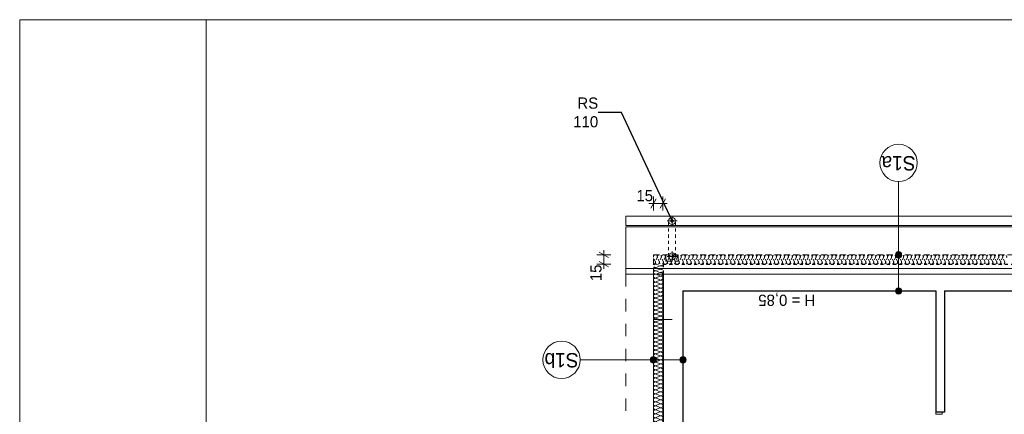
# Model space of a CAD drawing. Extents: x -21260 to 35740, y -2672 to 187028.
# Tile 97 of 120: x -21260 to -5414, y 140681 to 147028. Entities that reach past the tile are written whole.
import ezdxf

# ---------------------------------------------------------------- set-up
doc = ezdxf.new("R2010")
doc.units = 0
doc.header["$MEASUREMENT"] = 0
for name, pattern in [('Hidden Line', [100, 50, -50]), ('Hidden Line copy', [80, 40, -40]), ('Krawędzie ukryte', [150, 100, -50]), ('Przerywana', [400, 200, -200])]:
    doc.linetypes.add(name, pattern=pattern)
doc.layers.add('arch izolacje_Nr_Pióra__3', color=7, linetype='Continuous', lineweight=13, true_color=0xff6600)
doc.layers.add('Arch ocieplenie_Nr_Pióra__22', color=7, linetype='Continuous', lineweight=9, true_color=0x7f7f7f)
for name, color, linetype in [('Arch ocieplenie', 7, 'Continuous'), ('Arch opisy', 7, 'Continuous'), ('Arch wymiary', 7, 'Continuous')]:
    doc.layers.add(name, color=color, linetype=linetype)
for name, color, linetype, lineweight in [('Arch opisy_Nr_Pióra__1', 7, 'Continuous', 25), ('Arch opisy_Nr_Pióra__21', 7, 'Continuous', 13), ('ARCH TABELA_Nr_Pióra__21', 7, 'Continuous', 13), ('Arch wymiary_Nr_Pióra__5', 7, 'Continuous', 13), ('INWENT DACH_Nr_Pióra__21', 7, 'Continuous', 13), ('INWENT ODWODNIENIE_Nr_Pióra__21', 7, 'Continuous', 13), ('INWENT OPISY_Nr_Pióra__21', 7, 'Continuous', 13), ('INWENT. DRZWI_Nr_Pióra__21', 7, 'Continuous', 13), ('INWENT.ŚCIANY_Nr_Pióra__1', 7, 'Continuous', 25)]:
    doc.layers.add(name, color=color, linetype=linetype, lineweight=lineweight)
doc.styles.add('GENERATED_STYLE_1', font='txt')
doc.styles.add('GENERATED_STYLE_4', font='txt')
doc.styles.add('GENERATED_STYLE_7', font='txt')
doc.dimstyles.new('GENERATED_STYLE__1', dxfattribs={"dimtxt": 179.999995, "dimasz": 114, "dimexe": 0.18, "dimexo": 0, "dimgap": 0.09, "dimtad": 1, "dimdec": 0, "dimlfac": 0.1, "dimzin": 0, "dimdsep": 46, "dimtxsty": 'GENERATED_STYLE_1', "dimblk": 'ARROWHEAD_2', "dimblk1": 'ARROWHEAD_2', "dimblk2": 'ARROWHEAD_2', "dimcen": 0.09, "dimclrd": 7, "dimclre": 7, "dimclrt": 7, "dimazin": 0, "dimtfac": 1, "dimtdec": 4, "dimtmove": 0, "dimatfit": 3, "dimfxl": 0, "dimtolj": 1, "dimtzin": 0, "dimarcsym": 0})
doc.dimstyles.new('GENERATED_STYLE__3', dxfattribs={"dimtxt": 179.999995, "dimasz": 114, "dimexe": 0.18, "dimexo": 0, "dimgap": 0.09, "dimtad": 1, "dimtih": 1, "dimtoh": 1, "dimdec": 0, "dimlfac": 0.1, "dimzin": 0, "dimdsep": 46, "dimtxsty": 'GENERATED_STYLE_1', "dimblk": 'ARROWHEAD_2', "dimblk1": 'ARROWHEAD_2', "dimblk2": 'ARROWHEAD_2', "dimcen": 0.09, "dimclrd": 7, "dimclre": 7, "dimclrt": 7, "dimazin": 0, "dimtfac": 1, "dimtdec": 4, "dimtmove": 0, "dimatfit": 3, "dimfxl": 0, "dimtolj": 1, "dimtzin": 0, "dimarcsym": 0})
doc.dimstyles.new('GENERATED_STYLE__6', dxfattribs={"dimtxt": 0.18, "dimasz": 109.44, "dimexe": 0.18, "dimexo": 0.0625, "dimgap": 0.09, "dimtad": 0, "dimtih": 1, "dimtoh": 1, "dimdec": 4, "dimzin": 0, "dimdsep": 46, "dimcen": 0.09, "dimadec": 0, "dimazin": 0, "dimtfac": 1, "dimtdec": 4, "dimtmove": 0, "dimatfit": 3, "dimldrblk": 'ARROWHEAD_11', "dimfxl": 0, "dimtolj": 1, "dimtzin": 0, "dimarcsym": 0})

# ---------------------------------------------------------------- blocks, each defined once
blk = doc.blocks.new('Izolacja cieplna 14_208', base_point=(5484, 143096))
at = {"layer": 'Arch ocieplenie_Nr_Pióra__22', "linetype": 'Hidden Line copy'}
for p, q in [((-11032, 143141), (-11058, 143201)), ((-11000, 143201), (-11026, 143141)), ((-10968, 143141), (-10994, 143201)), ((-10936, 143201), (-10962, 143141)), ((-10904, 143141), (-10930, 143201)), ((-10872, 143201), (-10899, 143141)), ((-10840, 143141), (-10867, 143201)), ((-10808, 143201), (-10835, 143141)), ((-10776, 143141), (-10803, 143201)), ((-10744, 143201), (-10771, 143141)), ((-10712, 143141), (-10739, 143201)), ((-10680, 143201), (-10707, 143141)), ((-10648, 143141), (-10675, 143201)), ((-10616, 143201), (-10643, 143141)), ((-10585, 143141), (-10611, 143201)), ((-10553, 143201), (-10579, 143141)), ((-10521, 143141), (-10547, 143201)), ((-10489, 143201), (-10515, 143141)), ((-10457, 143141), (-10483, 143201)), ((-10425, 143201), (-10451, 143141)), ((-10393, 143141), (-10419, 143201)), ((-10361, 143201), (-10388, 143141)), ((-10329, 143141), (-10356, 143201)), ((-10297, 143201), (-10324, 143141)), ((-10265, 143141), (-10292, 143201)), ((-10233, 143201), (-10260, 143141)), ((-10201, 143141), (-10228, 143201)), ((-10169, 143201), (-10196, 143141)), ((-10137, 143141), (-10164, 143201)), ((-10105, 143201), (-10132, 143141)), ((-10073, 143141), (-10100, 143201)), ((-10042, 143201), (-10068, 143141)), ((-10010, 143141), (-10036, 143201)), ((-9978, 143201), (-10004, 143141)), ((-9946, 143141), (-9972, 143201)), ((-9914, 143201), (-9940, 143141)), ((-9882, 143141), (-9908, 143201)), ((-9850, 143201), (-9876, 143141)), ((-9818, 143141), (-9845, 143201)), ((-9786, 143201), (-9813, 143141)), ((-9754, 143141), (-9781, 143201)), ((-9722, 143201), (-9749, 143141)), ((-9690, 143141), (-9717, 143201)), ((-9658, 143201), (-9685, 143141)), ((-9626, 143141), (-9653, 143201)), ((-9594, 143201), (-9621, 143141)), ((-9562, 143141), (-9589, 143201)), ((-9530, 143201), (-9557, 143141)), ((-9499, 143141), (-9525, 143201)), ((-9467, 143201), (-9493, 143141)), ((-9435, 143141), (-9461, 143201)), ((-9403, 143201), (-9429, 143141)), ((-9371, 143141), (-9397, 143201)), ((-9339, 143201), (-9365, 143141)), ((-9307, 143141), (-9333, 143201)), ((-9275, 143201), (-9302, 143141)), ((-9243, 143141), (-9270, 143201)), ((-9211, 143201), (-9238, 143141)), ((-9179, 143141), (-9206, 143201)), ((-9147, 143201), (-9174, 143141)), ((-9115, 143141), (-9142, 143201)), ((-9083, 143201), (-9110, 143141)), ((-9051, 143141), (-9078, 143201)), ((-9019, 143201), (-9046, 143141)), ((-8988, 143141), (-9014, 143201)), ((-8956, 143201), (-8982, 143141)), ((-8924, 143141), (-8950, 143201)), ((-8892, 143201), (-8918, 143141)), ((-8860, 143141), (-8886, 143201)), ((-8828, 143201), (-8854, 143141)), ((-8796, 143141), (-8822, 143201)), ((-8764, 143201), (-8790, 143141)), ((-8732, 143141), (-8759, 143201)), ((-8700, 143201), (-8727, 143141)), ((-8668, 143141), (-8695, 143201)), ((-8636, 143201), (-8663, 143141)), ((-8604, 143141), (-8631, 143201)), ((-8572, 143201), (-8599, 143141)), ((-8540, 143141), (-8567, 143201)), ((-8508, 143201), (-8535, 143141)), ((-8476, 143141), (-8503, 143201)), ((-8445, 143201), (-8471, 143141)), ((-8413, 143141), (-8439, 143201)), ((-8381, 143201), (-8407, 143141)), ((-8349, 143141), (-8375, 143201)), ((-8317, 143201), (-8343, 143141)), ((-8285, 143141), (-8311, 143201)), ((-8253, 143201), (-8279, 143141)), ((-8221, 143141), (-8248, 143201)), ((-8189, 143201), (-8216, 143141)), ((-8157, 143141), (-8184, 143201)), ((-8125, 143201), (-8152, 143141)), ((-8093, 143141), (-8120, 143201)), ((-8061, 143201), (-8088, 143141)), ((-8029, 143141), (-8056, 143201)), ((-7997, 143201), (-8024, 143141)), ((-7965, 143141), (-7992, 143201)), ((-7933, 143201), (-7960, 143141)), ((-7902, 143141), (-7928, 143201)), ((-7870, 143201), (-7896, 143141)), ((-7838, 143141), (-7864, 143201)), ((-7806, 143201), (-7832, 143141)), ((-7774, 143141), (-7800, 143201)), ((-7742, 143201), (-7768, 143141)), ((-7710, 143141), (-7736, 143201)), ((-7678, 143201), (-7705, 143141)), ((-7646, 143141), (-7673, 143201)), ((-7614, 143201), (-7641, 143141)), ((-7582, 143141), (-7609, 143201)), ((-7550, 143201), (-7577, 143141)), ((-7518, 143141), (-7545, 143201)), ((-7486, 143201), (-7513, 143141)), ((-7454, 143141), (-7481, 143201)), ((-7422, 143201), (-7449, 143141)), ((-7390, 143141), (-7417, 143201)), ((-7359, 143201), (-7385, 143141)), ((-7327, 143141), (-7353, 143201)), ((-7295, 143201), (-7321, 143141)), ((-7263, 143141), (-7289, 143201)), ((-7231, 143201), (-7257, 143141)), ((-7199, 143141), (-7225, 143201)), ((-7167, 143201), (-7193, 143141)), ((-7135, 143141), (-7162, 143201)), ((-7103, 143201), (-7130, 143141)), ((-7071, 143141), (-7098, 143201)), ((-7039, 143201), (-7066, 143141)), ((-7007, 143141), (-7034, 143201)), ((-6975, 143201), (-7002, 143141)), ((-6943, 143141), (-6970, 143201)), ((-6911, 143201), (-6938, 143141)), ((-6879, 143141), (-6906, 143201)), ((-6848, 143201), (-6874, 143141)), ((-6816, 143141), (-6842, 143201)), ((-6784, 143201), (-6810, 143141)), ((-6752, 143141), (-6778, 143201)), ((-6720, 143201), (-6746, 143141)), ((-6688, 143141), (-6714, 143201)), ((-6656, 143201), (-6682, 143141)), ((-6624, 143141), (-6651, 143201)), ((-6592, 143201), (-6619, 143141)), ((-6560, 143141), (-6587, 143201)), ((-6528, 143201), (-6555, 143141)), ((-6496, 143141), (-6523, 143201)), ((-6464, 143201), (-6491, 143141)), ((-6432, 143141), (-6459, 143201)), ((-6400, 143201), (-6427, 143141)), ((-6368, 143141), (-6395, 143201)), ((-6336, 143201), (-6363, 143141)), ((-6305, 143141), (-6331, 143201)), ((-6273, 143201), (-6299, 143141)), ((-6241, 143141), (-6267, 143201)), ((-6209, 143201), (-6235, 143141)), ((-6177, 143141), (-6203, 143201)), ((-6145, 143201), (-6171, 143141)), ((-6113, 143141), (-6139, 143201)), ((-6081, 143201), (-6108, 143141)), ((-6049, 143141), (-6076, 143201)), ((-6017, 143201), (-6044, 143141)), ((-5985, 143141), (-6012, 143201)), ((-5953, 143201), (-5980, 143141)), ((-5921, 143141), (-5948, 143201)), ((-5889, 143201), (-5916, 143141)), ((-5857, 143141), (-5884, 143201)), ((-5825, 143201), (-5852, 143141)), ((-5793, 143141), (-5820, 143201)), ((-5762, 143201), (-5788, 143141)), ((-5730, 143141), (-5756, 143201)), ((-5698, 143201), (-5724, 143141)), ((-5666, 143141), (-5692, 143201)), ((-5634, 143201), (-5660, 143141)), ((-5602, 143141), (-5628, 143201)), ((-5570, 143201), (-5596, 143141)), ((-5538, 143141), (-5565, 143201)), ((-5506, 143201), (-5533, 143141)), ((-5474, 143141), (-5501, 143201)), ((-5442, 143201), (-5469, 143141)), ((-5410, 143141), (-5437, 143201))]:
    blk.add_line(p, q, dxfattribs=at)
for centre, start_param, end_param in [((-11029, 143214), 2.728799, 6.695979), ((-10965, 143214), 2.728799, 6.695979), ((-10901, 143214), 2.728799, 6.695979), ((-10837, 143214), 2.728799, 6.695979), ((-10773, 143214), 2.728799, 6.695979), ((-10710, 143214), 2.728799, 6.695979), ((-10646, 143214), 2.728799, 6.695979), ((-10582, 143214), 2.728799, 6.695979), ((-10518, 143214), 2.728799, 6.695979), ((-10454, 143214), 2.728799, 6.695979), ((-10390, 143214), 2.728799, 6.695979), ((-10326, 143214), 2.728799, 6.695979), ((-10262, 143214), 2.728799, 6.695979), ((-10199, 143214), 2.728799, 6.695979), ((-10135, 143214), 2.728799, 6.695979), ((-10071, 143214), 2.728799, 6.695979), ((-10007, 143214), 2.728799, 6.695979), ((-9943, 143214), 2.728799, 6.695979), ((-9879, 143214), 2.728799, 6.695979), ((-9815, 143214), 2.728799, 6.695979), ((-9751, 143214), 2.728799, 6.695979), ((-9688, 143214), 2.728799, 6.695979), ((-9624, 143214), 2.728799, 6.695979), ((-9560, 143214), 2.728799, 6.695979), ((-9496, 143214), 2.728799, 6.695979), ((-9432, 143214), 2.728799, 6.695979), ((-9368, 143214), 2.728799, 6.695979), ((-9304, 143214), 2.728799, 6.695979), ((-9240, 143214), 2.728799, 6.695979), ((-9176, 143214), 2.728799, 6.695979), ((-9113, 143214), 2.728799, 6.695979), ((-9049, 143214), 2.728799, 6.695979), ((-8985, 143214), 2.728799, 6.695979), ((-8921, 143214), 2.728799, 6.695979), ((-8857, 143214), 2.728799, 6.695979), ((-8793, 143214), 2.728799, 6.695979), ((-8729, 143214), 2.728799, 6.695979), ((-8665, 143214), 2.728799, 6.695979), ((-8602, 143214), 2.728799, 6.695979), ((-8538, 143214), 2.728799, 6.695979), ((-8474, 143214), 2.728799, 6.695979), ((-8410, 143214), 2.728799, 6.695979), ((-8346, 143214), 2.728799, 6.695979), ((-8282, 143214), 2.728799, 6.695979), ((-8218, 143214), 2.728799, 6.695979), ((-8154, 143214), 2.728799, 6.695979), ((-8090, 143214), 2.728799, 6.695979), ((-8027, 143214), 2.728799, 6.695979), ((-7963, 143214), 2.728799, 6.695979), ((-7899, 143214), 2.728799, 6.695979), ((-7835, 143214), 2.728799, 6.695979), ((-7771, 143214), 2.728799, 6.695979), ((-7707, 143214), 2.728799, 6.695979), ((-7643, 143214), 2.728799, 6.695979), ((-7579, 143214), 2.728799, 6.695979), ((-7516, 143214), 2.728799, 6.695979), ((-7452, 143214), 2.728799, 6.695979), ((-7388, 143214), 2.728799, 6.695979), ((-7324, 143214), 2.728799, 6.695979), ((-7260, 143214), 2.728799, 6.695979), ((-7196, 143214), 2.728799, 6.695979), ((-7132, 143214), 2.728799, 6.695979), ((-7068, 143214), 2.728799, 6.695979), ((-7005, 143214), 2.728799, 6.695979), ((-6941, 143214), 2.728799, 6.695979), ((-6877, 143214), 2.728799, 6.695979), ((-6813, 143214), 2.728799, 6.695979), ((-6749, 143214), 2.728799, 6.695979), ((-6685, 143214), 2.728799, 6.695979), ((-6621, 143214), 2.728799, 6.695979), ((-6557, 143214), 2.728799, 6.695979), ((-6493, 143214), 2.728799, 6.695979), ((-6430, 143214), 2.728799, 6.695979), ((-6366, 143214), 2.728799, 6.695979), ((-6302, 143214), 2.728799, 6.695979), ((-6238, 143214), 2.728799, 6.695979), ((-6174, 143214), 2.728799, 6.695979), ((-6110, 143214), 2.728799, 6.695979), ((-6046, 143214), 2.728799, 6.695979), ((-5982, 143214), 2.728799, 6.695979), ((-5919, 143214), 2.728799, 6.695979), ((-5855, 143214), 2.728799, 6.695979), ((-5791, 143214), 2.728799, 6.695979), ((-5727, 143214), 2.728799, 6.695979), ((-5663, 143214), 2.728799, 6.695979), ((-5599, 143214), 2.728799, 6.695979), ((-5535, 143214), 2.728799, 6.695979), ((-5471, 143214), 2.728799, 6.695979), ((-5408, 143214), 2.728799, 6.695979), ((-11061, 143128), 1.570796, 3.554385), ((-10997, 143128), 5.870392, 9.837571), ((-10933, 143128), 5.870392, 9.837571), ((-10869, 143128), 5.870392, 9.837571), ((-10805, 143128), 5.870392, 9.837571), ((-10742, 143128), 5.870392, 9.837571), ((-10678, 143128), 5.870392, 9.837571), ((-10614, 143128), 5.870392, 9.837571), ((-10550, 143128), 5.870392, 9.837571), ((-10486, 143128), 5.870392, 9.837571), ((-10422, 143128), 5.870392, 9.837571), ((-10358, 143128), 5.870392, 9.837571), ((-10294, 143128), 5.870392, 9.837571), ((-10230, 143128), 5.870392, 9.837571), ((-10167, 143128), 5.870392, 9.837571), ((-10103, 143128), 5.870392, 9.837571), ((-10039, 143128), 5.870392, 9.837571), ((-9975, 143128), 5.870392, 9.837571), ((-9911, 143128), 5.870392, 9.837571), ((-9847, 143128), 5.870392, 9.837571), ((-9783, 143128), 5.870392, 9.837571), ((-9719, 143128), 5.870392, 9.837571), ((-9656, 143128), 5.870392, 9.837571), ((-9592, 143128), 5.870392, 9.837571), ((-9528, 143128), 5.870392, 9.837571), ((-9464, 143128), 5.870392, 9.837571), ((-9400, 143128), 5.870392, 9.837571), ((-9336, 143128), 5.870392, 9.837571), ((-9272, 143128), 5.870392, 9.837571), ((-9208, 143128), 5.870392, 9.837571), ((-9145, 143128), 5.870392, 9.837571), ((-9081, 143128), 5.870392, 9.837571), ((-9017, 143128), 5.870392, 9.837571), ((-8953, 143128), 5.870392, 9.837571), ((-8889, 143128), 5.870392, 9.837571), ((-8825, 143128), 5.870392, 9.837571), ((-8761, 143128), 5.870392, 9.837571), ((-8697, 143128), 5.870392, 9.837571), ((-8633, 143128), 5.870392, 9.837571), ((-8570, 143128), 5.870392, 9.837571), ((-8506, 143128), 5.870392, 9.837571), ((-8442, 143128), 5.870392, 9.837571), ((-8378, 143128), 5.870392, 9.837571), ((-8314, 143128), 5.870392, 9.837571), ((-8250, 143128), 5.870392, 9.837571), ((-8186, 143128), 5.870392, 9.837571), ((-8122, 143128), 5.870392, 9.837571), ((-8059, 143128), 5.870392, 9.837571), ((-7995, 143128), 5.870392, 9.837571), ((-7931, 143128), 5.870392, 9.837571), ((-7867, 143128), 5.870392, 9.837571), ((-7803, 143128), 5.870392, 9.837571), ((-7739, 143128), 5.870392, 9.837571), ((-7675, 143128), 5.870392, 9.837571), ((-7611, 143128), 5.870392, 9.837571), ((-7548, 143128), 5.870392, 9.837571), ((-7484, 143128), 5.870392, 9.837571), ((-7420, 143128), 5.870392, 9.837571), ((-7356, 143128), 5.870392, 9.837571), ((-7292, 143128), 5.870392, 9.837571), ((-7228, 143128), 5.870392, 9.837571), ((-7164, 143128), 5.870392, 9.837571), ((-7100, 143128), 5.870392, 9.837571), ((-7036, 143128), 5.870392, 9.837571), ((-6973, 143128), 5.870392, 9.837571), ((-6909, 143128), 5.870392, 9.837571), ((-6845, 143128), 5.870392, 9.837571), ((-6781, 143128), 5.870392, 9.837571), ((-6717, 143128), 5.870392, 9.837571), ((-6653, 143128), 5.870392, 9.837571), ((-6589, 143128), 5.870392, 9.837571), ((-6525, 143128), 5.870392, 9.837571), ((-6462, 143128), 5.870392, 9.837571), ((-6398, 143128), 5.870392, 9.837571), ((-6334, 143128), 5.870392, 9.837571), ((-6270, 143128), 5.870392, 9.837571), ((-6206, 143128), 5.870392, 9.837571), ((-6142, 143128), 5.870392, 9.837571), ((-6078, 143128), 5.870392, 9.837571), ((-6014, 143128), 5.870392, 9.837571), ((-5951, 143128), 5.870392, 9.837571), ((-5887, 143128), 5.870392, 9.837571), ((-5823, 143128), 5.870392, 9.837571), ((-5759, 143128), 5.870392, 9.837571), ((-5695, 143128), 5.870392, 9.837571), ((-5631, 143128), 5.870392, 9.837571), ((-5567, 143128), 5.870392, 9.837571), ((-5503, 143128), 5.870392, 9.837571), ((-5439, 143128), 5.870392, 9.837571)]:
    blk.add_ellipse(centre, major_axis=(-31.9, 0), ratio=0.998796, start_param=start_param, end_param=end_param, dxfattribs=at)
blk = doc.blocks.new('Izolacja cieplna 14_211', base_point=(-10911, 142936))
at = {"layer": 'Arch ocieplenie_Nr_Pióra__22', "linetype": 'Continuous'}
for p, q in [((-11016, 142933), (-10956, 142906)), ((-10956, 142901), (-11016, 142874)), ((-11016, 142869), (-10956, 142842)), ((-10956, 142837), (-11016, 142810)), ((-11016, 142805), (-10956, 142778)), ((-10956, 142773), (-11016, 142746)), ((-11016, 142741), (-10956, 142714)), ((-10956, 142708), (-11016, 142682)), ((-11016, 142676), (-10956, 142650)), ((-10956, 142644), (-11016, 142618)), ((-11016, 142612), (-10956, 142586)), ((-10956, 142580), (-11016, 142553)), ((-11016, 142548), (-10956, 142521)), ((-10956, 142516), (-11016, 142489)), ((-11016, 142484), (-10956, 142457)), ((-10956, 142452), (-11016, 142425)), ((-11016, 142420), (-10956, 142393)), ((-10956, 142388), (-11016, 142361)), ((-11016, 142355), (-10956, 142329)), ((-10956, 142323), (-11016, 142297)), ((-11016, 142291), (-10956, 142265)), ((-10956, 142259), (-11016, 142232)), ((-11016, 142227), (-10956, 142200)), ((-10956, 142195), (-11016, 142168)), ((-11016, 142163), (-10956, 142136)), ((-10956, 142131), (-11016, 142104)), ((-11016, 142099), (-10956, 142072)), ((-10956, 142067), (-11016, 142040)), ((-11016, 142035), (-10956, 142008)), ((-10956, 142002), (-11016, 141976)), ((-11016, 141970), (-10956, 141944)), ((-10956, 141938), (-11016, 141912)), ((-11016, 141906), (-10956, 141879)), ((-10956, 141874), (-11016, 141847)), ((-11016, 141842), (-10956, 141815)), ((-10956, 141810), (-11016, 141783)), ((-11016, 141778), (-10956, 141751)), ((-10956, 141746), (-11016, 141719)), ((-11016, 141714), (-10956, 141687)), ((-10956, 141681), (-11016, 141655)), ((-11016, 141649), (-10956, 141623)), ((-10956, 141617), (-11016, 141591)), ((-11016, 141585), (-10956, 141558)), ((-10956, 141553), (-11016, 141526)), ((-11016, 141521), (-10956, 141494)), ((-10956, 141489), (-11016, 141462)), ((-11016, 141457), (-10956, 141430)), ((-10956, 141425), (-11016, 141398)), ((-11016, 141393), (-10956, 141366)), ((-10956, 141361), (-11016, 141334)), ((-11016, 141328), (-10956, 141302)), ((-10956, 141296), (-11016, 141270)), ((-11016, 141264), (-10956, 141238)), ((-10956, 141232), (-11016, 141205)), ((-11016, 141200), (-10956, 141173)), ((-10956, 141168), (-11016, 141141)), ((-11016, 141136), (-10956, 141109)), ((-10956, 141104), (-11016, 141077)), ((-11016, 141072), (-10956, 141045)), ((-10956, 141040), (-11016, 141013)), ((-11016, 141007), (-10956, 140981)), ((-10956, 140975), (-11016, 140949)), ((-11016, 140943), (-10956, 140917)), ((-10956, 140911), (-11016, 140884)), ((-11016, 140879), (-10956, 140852)), ((-10956, 140847), (-11016, 140820)), ((-11016, 140815), (-10956, 140788)), ((-10956, 140783), (-11016, 140756)), ((-11016, 140751), (-10956, 140724)), ((-10956, 140719), (-11016, 140692)), ((-11016, 140687), (-10956, 140660)), ((-10956, 140654), (-11016, 140628)), ((-11016, 140622), (-10956, 140596)), ((-10956, 140590), (-11016, 140564)), ((-11016, 140558), (-10956, 140531)), ((-10956, 140526), (-11016, 140499)), ((-11016, 140494), (-10956, 140467)), ((-10956, 140462), (-11016, 140435)), ((-11016, 140430), (-10956, 140403)), ((-10956, 140398), (-11016, 140371)), ((-11016, 140366), (-10956, 140339)), ((-10956, 140333), (-11016, 140307)), ((-11016, 140301), (-10956, 140275)), ((-10956, 140269), (-11016, 140243)), ((-11016, 140237), (-10956, 140211)), ((-10956, 140205), (-11016, 140178)), ((-11016, 140173), (-10956, 140146)), ((-10956, 140141), (-11016, 140114)), ((-11016, 140109), (-10956, 140082)), ((-10956, 140077), (-11016, 140050)), ((-11016, 140045), (-10956, 140018)), ((-10956, 140013), (-11016, 139986)), ((-11016, 139980), (-10956, 139954)), ((-10956, 139948), (-11016, 139922)), ((-11016, 139916), (-10956, 139890)), ((-10956, 139884), (-11016, 139857)), ((-11016, 139852), (-10956, 139825)), ((-10956, 139820), (-11016, 139793)), ((-11016, 139788), (-10956, 139761)), ((-10956, 139756), (-11016, 139729)), ((-11016, 139724), (-10956, 139697)), ((-10956, 139692), (-11016, 139665)), ((-11016, 139660), (-10956, 139633)), ((-10956, 139627), (-11016, 139601)), ((-11016, 139595), (-10956, 139569)), ((-10956, 139563), (-11016, 139537)), ((-11016, 139531), (-10956, 139504)), ((-10956, 139499), (-11016, 139472)), ((-11016, 139467), (-10956, 139440)), ((-10956, 139435), (-11016, 139408)), ((-11016, 139403), (-10956, 139376)), ((-10956, 139371), (-11016, 139344)), ((-11016, 139339), (-10956, 139312)), ((-10956, 139306), (-11016, 139280)), ((-11016, 139274), (-10956, 139248)), ((-10956, 139242), (-11016, 139216)), ((-11016, 139210), (-10956, 139183)), ((-10956, 139178), (-11016, 139151)), ((-11016, 139146), (-10956, 139119)), ((-10956, 139114), (-11016, 139087)), ((-11016, 139082), (-10956, 139055)), ((-10956, 139050), (-11016, 139023)), ((-11016, 139018), (-10956, 138991)), ((-10956, 138986), (-11016, 138959)), ((-11016, 138953), (-10956, 138927)), ((-10956, 138921), (-11016, 138895)), ((-11016, 138889), (-10956, 138863)), ((-10956, 138857), (-11016, 138830)), ((-11016, 138825), (-10956, 138798)), ((-10956, 138793), (-11016, 138766)), ((-11016, 138761), (-10956, 138734)), ((-10956, 138729), (-11016, 138702)), ((-11016, 138697), (-10956, 138670)), ((-10956, 138665), (-11016, 138638)), ((-11016, 138632), (-10956, 138606)), ((-10956, 138600), (-11016, 138574)), ((-11016, 138568), (-10956, 138542)), ((-10956, 138536), (-11016, 138509)), ((-11016, 138504), (-10956, 138477)), ((-10956, 138472), (-11016, 138445)), ((-11016, 138440), (-10956, 138413)), ((-10956, 138408), (-11016, 138381)), ((-11016, 138376), (-10956, 138349)), ((-10956, 138344), (-11016, 138317)), ((-11016, 138312), (-10956, 138285)), ((-10956, 138279), (-11016, 138253)), ((-11016, 138247), (-10956, 138221)), ((-10956, 138215), (-11016, 138189))]:
    blk.add_line(p, q, dxfattribs=at)
for centre, start_param, end_param in [((-11029, 142904), 2.728799, 6.695979), ((-10943, 142936), 5.870392, 7.853982), ((-11029, 142840), 2.728799, 6.695979), ((-11029, 142775), 2.728799, 6.695979), ((-10943, 142872), 5.870392, 9.837571), ((-10943, 142807), 5.870392, 9.837571), ((-10943, 142743), 5.870392, 9.837571), ((-11029, 142711), 2.728799, 6.695979), ((-11029, 142647), 2.728799, 6.695979), ((-11029, 142583), 2.728799, 6.695979), ((-10943, 142679), 5.870392, 9.837571), ((-10943, 142615), 5.870392, 9.837571), ((-11029, 142519), 2.728799, 6.695979), ((-11029, 142454), 2.728799, 6.695979), ((-10943, 142551), 5.870392, 9.837571), ((-10943, 142487), 5.870392, 9.837571), ((-10943, 142422), 5.870392, 9.837571), ((-11029, 142390), 2.728799, 6.695979), ((-11029, 142326), 2.728799, 6.695979), ((-11029, 142262), 2.728799, 6.695979), ((-10943, 142358), 5.870392, 9.837571), ((-10943, 142294), 5.870392, 9.837571), ((-11029, 142198), 2.728799, 6.695979), ((-11029, 142133), 2.728799, 6.695979), ((-10943, 142230), 5.870392, 9.837571), ((-10943, 142166), 5.870392, 9.837571), ((-10943, 142101), 5.870392, 9.837571), ((-11029, 142069), 2.728799, 6.695979), ((-11029, 142005), 2.728799, 6.695979), ((-10943, 142037), 5.870392, 9.837571), ((-10943, 141973), 5.870392, 9.837571), ((-11029, 141941), 2.728799, 6.695979), ((-11029, 141877), 2.728799, 6.695979), ((-11029, 141813), 2.728799, 6.695979), ((-10943, 141909), 5.870392, 9.837571), ((-10943, 141845), 5.870392, 9.837571), ((-11029, 141748), 2.728799, 6.695979), ((-11029, 141684), 2.728799, 6.695979), ((-10943, 141780), 5.870392, 9.837571), ((-10943, 141716), 5.870392, 9.837571), ((-10943, 141652), 5.870392, 9.837571), ((-11029, 141620), 2.728799, 6.695979), ((-11029, 141556), 2.728799, 6.695979), ((-11029, 141492), 2.728799, 6.695979), ((-10943, 141588), 5.870392, 9.837571), ((-10943, 141524), 5.870392, 9.837571), ((-11029, 141427), 2.728799, 6.695979), ((-11029, 141363), 2.728799, 6.695979), ((-10943, 141460), 5.870392, 9.837571), ((-10943, 141395), 5.870392, 9.837571), ((-10943, 141331), 5.870392, 9.837571), ((-11029, 141299), 2.728799, 6.695979), ((-11029, 141235), 2.728799, 6.695979), ((-11029, 141171), 2.728799, 6.695979), ((-10943, 141267), 5.870392, 9.837571), ((-10943, 141203), 5.870392, 9.837571), ((-11029, 141106), 2.728799, 6.695979), ((-11029, 141042), 2.728799, 6.695979), ((-10943, 141139), 5.870392, 9.837571), ((-10943, 141074), 5.870392, 9.837571), ((-10943, 141010), 5.870392, 9.837571), ((-11029, 140978), 2.728799, 6.695979), ((-11029, 140914), 2.728799, 6.695979), ((-11029, 140850), 2.728799, 6.695979), ((-10943, 140946), 5.870392, 9.837571), ((-10943, 140882), 5.870392, 9.837571), ((-11029, 140786), 2.728799, 6.695979), ((-11029, 140721), 2.728799, 6.695979), ((-10943, 140818), 5.870392, 9.837571), ((-10943, 140753), 5.870392, 9.837571), ((-10943, 140689), 5.870392, 9.837571), ((-11029, 140657), 2.728799, 6.695979), ((-11029, 140593), 2.728799, 6.695979), ((-11029, 140529), 2.728799, 6.695979), ((-10943, 140625), 5.870392, 9.837571), ((-10943, 140561), 5.870392, 9.837571), ((-11029, 140465), 2.728799, 6.695979), ((-11029, 140400), 2.728799, 6.695979), ((-10943, 140497), 5.870392, 9.837571), ((-10943, 140432), 5.870392, 9.837571), ((-10943, 140368), 5.870392, 9.837571), ((-11029, 140336), 2.728799, 6.695979), ((-11029, 140272), 2.728799, 6.695979), ((-11029, 140208), 2.728799, 6.695979), ((-10943, 140304), 5.870392, 9.837571), ((-10943, 140240), 5.870392, 9.837571), ((-11029, 140144), 2.728799, 6.695979), ((-11029, 140079), 2.728799, 6.695979), ((-10943, 140176), 5.870392, 9.837571), ((-10943, 140112), 5.870392, 9.837571), ((-10943, 140047), 5.870392, 9.837571), ((-11029, 140015), 2.728799, 6.695979), ((-11029, 139951), 2.728799, 6.695979), ((-11029, 139887), 2.728799, 6.695979), ((-10943, 139983), 5.870392, 9.837571), ((-10943, 139919), 5.870392, 9.837571), ((-11029, 139823), 2.728799, 6.695979), ((-11029, 139758), 2.728799, 6.695979), ((-10943, 139855), 5.870392, 9.837571), ((-10943, 139791), 5.870392, 9.837571), ((-10943, 139726), 5.870392, 9.837571), ((-11029, 139694), 2.728799, 6.695979), ((-11029, 139630), 2.728799, 6.695979), ((-11029, 139566), 2.728799, 6.695979), ((-10943, 139662), 5.870392, 9.837571), ((-10943, 139598), 5.870392, 9.837571), ((-11029, 139502), 2.728799, 6.695979), ((-11029, 139438), 2.728799, 6.695979), ((-10943, 139534), 5.870392, 9.837571), ((-10943, 139470), 5.870392, 9.837571), ((-11029, 139373), 2.728799, 6.695979), ((-11029, 139309), 2.728799, 6.695979), ((-10943, 139405), 5.870392, 9.837571), ((-10943, 139341), 5.870392, 9.837571), ((-10943, 139277), 5.870392, 9.837571), ((-11029, 139245), 2.728799, 6.695979), ((-11029, 139181), 2.728799, 6.695979), ((-11029, 139117), 2.728799, 6.695979), ((-10943, 139213), 5.870392, 9.837571), ((-10943, 139149), 5.870392, 9.837571), ((-11029, 139052), 2.728799, 6.695979), ((-11029, 138988), 2.728799, 6.695979), ((-10943, 139085), 5.870392, 9.837571), ((-10943, 139020), 5.870392, 9.837571), ((-10943, 138956), 5.870392, 9.837571), ((-11029, 138924), 2.728799, 6.695979), ((-11029, 138860), 2.728799, 6.695979), ((-11029, 138796), 2.728799, 6.695979), ((-10943, 138892), 5.870392, 9.837571), ((-10943, 138828), 5.870392, 9.837571), ((-11029, 138731), 2.728799, 6.695979), ((-11029, 138667), 2.728799, 6.695979), ((-10943, 138764), 5.870392, 9.837571), ((-10943, 138699), 5.870392, 9.837571), ((-10943, 138635), 5.870392, 9.837571), ((-11029, 138603), 2.728799, 6.695979), ((-11029, 138539), 2.728799, 6.695979), ((-11029, 138475), 2.728799, 6.695979), ((-10943, 138571), 5.870392, 9.837571), ((-10943, 138507), 5.870392, 9.837571), ((-11029, 138411), 2.728799, 6.695979), ((-11029, 138346), 2.728799, 6.695979), ((-10943, 138443), 5.870392, 9.837571), ((-10943, 138378), 5.870392, 9.837571), ((-10943, 138314), 5.870392, 9.837571), ((-11029, 138282), 2.728799, 6.695979), ((-11029, 138218), 2.728799, 6.695979), ((-10943, 138250), 5.870392, 9.837571), ((-10943, 138186), 1.570796, 3.554385)]:
    blk.add_ellipse(centre, major_axis=(0, -32.1), ratio=0.99399, start_param=start_param, end_param=end_param, dxfattribs=at)
blk = doc.blocks.new('Izolacja cieplna 14_212', base_point=(-10911, 143096))
at = {"layer": 'Arch ocieplenie_Nr_Pióra__22', "linetype": 'Hidden Line copy'}
for p, q in [((-11016, 143094), (-10956, 143071)), ((-10956, 143067), (-11016, 143045)), ((-11016, 143040), (-10956, 143018)), ((-10956, 143014), (-11016, 142991)), ((-11016, 142987), (-10956, 142965)), ((-10956, 142960), (-11016, 142938))]:
    blk.add_line(p, q, dxfattribs=at)
for centre, start_param, end_param in [((-11029, 143069), 1.158003, 5.125183), ((-10943, 143096), 4.299596, 6.283185), ((-11029, 143016), 1.158003, 5.125183), ((-11029, 142963), 1.158003, 5.125183), ((-10943, 143043), 4.299595, 8.266774), ((-10943, 142989), 4.299595, 8.266774), ((-10943, 142936), 0, 1.983589)]:
    blk.add_ellipse(centre, major_axis=(31.9, 0), ratio=0.835901, start_param=start_param, end_param=end_param, dxfattribs=at)
blk = doc.blocks.new('Linia_75', base_point=(-7117, 143246))
at = {"layer": 'Arch opisy_Nr_Pióra__21', "linetype": 'Continuous'}
blk.add_line((-7117, 143246), (-7117, 144425), dxfattribs=at)
blk.add_circle((-7117, 144725), 300, dxfattribs=at)
blk = doc.blocks.new('Linia_76', base_point=(-7117, 142666))
at = {"layer": 'Arch opisy_Nr_Pióra__21', "linetype": 'Continuous'}
for points in [[(-7067, 143246), (-7070, 143265), (-7081, 143281), (-7097, 143292), (-7117, 143296), (-7136, 143292), (-7152, 143281), (-7163, 143265), (-7167, 143246), (-7163, 143227), (-7152, 143211), (-7136, 143200), (-7117, 143196), (-7097, 143200), (-7081, 143211), (-7070, 143227)], [(-7067, 142666), (-7070, 142685), (-7081, 142701), (-7097, 142712), (-7117, 142716), (-7136, 142712), (-7152, 142701), (-7163, 142685), (-7167, 142666), (-7163, 142647), (-7152, 142630), (-7136, 142620), (-7117, 142616), (-7097, 142620), (-7081, 142630), (-7070, 142647)]]:
    blk.add_hatch(color=256, dxfattribs=at).paths.add_polyline_path(points, flags=0)
blk.add_line((-7117, 142716), (-7117, 143196), dxfattribs=at)
for centre in [(-7117, 143246), (-7117, 142666)]:
    blk.add_circle(centre, 50, dxfattribs=at)
blk = doc.blocks.new('Linia_77', base_point=(-11061, 141557))
at = {"layer": 'Arch opisy_Nr_Pióra__21', "linetype": 'Continuous'}
blk.add_line((-11061, 141557), (-12240, 141557), dxfattribs=at)
blk.add_circle((-12540, 141557), 300, dxfattribs=at)
blk = doc.blocks.new('Linia_78', base_point=(-10586, 141557))
at = {"layer": 'Arch opisy_Nr_Pióra__21', "linetype": 'Continuous'}
for points in [[(-11011, 141557), (-11015, 141576), (-11026, 141592), (-11042, 141603), (-11061, 141607), (-11080, 141603), (-11096, 141592), (-11107, 141576), (-11111, 141557), (-11107, 141538), (-11096, 141522), (-11080, 141511), (-11061, 141507), (-11042, 141511), (-11026, 141522), (-11015, 141538)], [(-10536, 141557), (-10540, 141576), (-10551, 141592), (-10567, 141603), (-10586, 141607), (-10605, 141603), (-10621, 141592), (-10632, 141576), (-10636, 141557), (-10632, 141538), (-10621, 141522), (-10605, 141511), (-10586, 141507), (-10567, 141511), (-10551, 141522), (-10540, 141538)]]:
    blk.add_hatch(color=256, dxfattribs=at).paths.add_polyline_path(points, flags=0)
blk.add_line((-10636, 141557), (-11011, 141557), dxfattribs=at)
for centre in [(-11061, 141557), (-10586, 141557)]:
    blk.add_circle(centre, 50, dxfattribs=at)
blk = doc.blocks.new('*D720')
at = {"layer": 'Arch wymiary_Nr_Pióra__5', "linetype": 'Continuous'}
for p, q in [((-11745, 143246), (-11970, 143246)), ((-11783, 143203), (-11933, 143289)), ((-11858, 143246), (-11858, 143319)), ((-11858, 143096), (-11858, 143246)), ((-11745, 143096), (-11970, 143096)), ((-11933, 143139), (-11783, 143053)), ((-11858, 143023), (-11858, 143096))]:
    blk.add_line(p, q, dxfattribs=at)
at = {"layer": 'Arch wymiary_Nr_Pióra__5', "insert": (-11894, 142822), "char_height": 180, "attachment_point": 7, "rotation": 90, "style": 'GENERATED_STYLE_1'}
blk.add_mtext('{15}', dxfattribs=at)
blk = doc.blocks.new('ARROWHEAD_2')
at = {"color": 0, "linetype": 'Continuous', "lineweight": 0}
for p, q in [((0, 0), (-1, 0)), ((-0.38, -0.66), (0.38, 0.66))]:
    blk.add_line(p, q, dxfattribs=at)
blk = doc.blocks.new('*D721')
at = {"layer": 'Arch wymiary_Nr_Pióra__5', "linetype": 'Continuous'}
for p, q in [((-11134, 144070), (-11061, 144070)), ((-11018, 144145), (-11104, 143995)), ((-11061, 143957), (-11061, 144182)), ((-11061, 144070), (-10911, 144070)), ((-10954, 143995), (-10868, 144145)), ((-10911, 143957), (-10911, 144182)), ((-10911, 144070), (-10838, 144070))]:
    blk.add_line(p, q, dxfattribs=at)
at = {"layer": 'Arch wymiary_Nr_Pióra__5', "insert": (-11335, 144106), "char_height": 180, "attachment_point": 7, "style": 'GENERATED_STYLE_1'}
blk.add_mtext('{15}', dxfattribs=at)
blk = doc.blocks.new('ARROWHEAD_11')
at = {"color": 0, "linetype": 'Continuous', "lineweight": 0}
blk.add_line((0, 0), (-1, 0), dxfattribs=at)
at = {"color": 0, "linetype": 'Continuous', "lineweight": 0, "const_width": 0.25, "flags": 128}
blk.add_lwpolyline([(-0.125, 0, 1), (0.125, 0, 1)], format="xyb", close=True, dxfattribs=at)

msp = doc.modelspace()

# ---------------------------------------------------------------- linework, layer by layer
at = {"layer": 'arch izolacje_Nr_Pióra__3', "linetype": 'Krawędzie ukryte'}
for p, q in [((-11060.9, 143245.9), (5484.1, 143245.9)), ((-11060.9, 142935.9), (-11060.9, 143245.9)), ((-10860.9, 143245.9), (-10860.9, 143145.9)), ((-10660.9, 143145.9), (-10660.9, 143245.9)), ((-10860.9, 143145.9), (-10660.9, 143145.9))]:
    msp.add_line(p, q, dxfattribs=at)
at = {"layer": 'arch izolacje_Nr_Pióra__3', "linetype": 'Continuous'}
for p, q in [((-11060.9, 138105.9), (-11060.9, 142935.9)), ((-11060.9, 142205.9), (-10760.9, 142205.9)), ((-11060.9, 138185.9), (-11060.9, 142205.9))]:
    msp.add_line(p, q, dxfattribs=at)
at = {"layer": 'ARCH TABELA_Nr_Pióra__21', "linetype": 'Continuous'}
for p, q in [((-21259.9, 147028.4), (35740.1, 147028.4)), ((-21259.9, 117328.4), (-21259.9, 147028.4)), ((-18259.9, 147028.4), (-18259.9, 117328.4)), ((-18259.9, 146528.4), (-18259.9, 147028.4)), ((-18259.9, 146528.4), (-18259.9, 147028.4))]:
    msp.add_line(p, q, dxfattribs=at)
at = {"layer": 'INWENT DACH_Nr_Pióra__21', "linetype": 'Continuous'}
for p, q in [((-11505.9, 143865.9), (5484.1, 143865.9)), ((-11505.9, 143715.9), (5484.1, 143715.9)), ((-11505.9, 143695.9), (-11505.9, 142935.9)), ((-11505.9, 143695.9), (5484.1, 143695.9)), ((-11505.9, 143025.9), (5484.1, 143025.9)), ((-11505.9, 142935.9), (5484.1, 142935.9))]:
    msp.add_line(p, q, dxfattribs=at)
at = {"layer": 'INWENT DACH_Nr_Pióra__21', "linetype": 'Przerywana'}
msp.add_line((-11505.9, 142935.9), (-11505.9, 131625.9), dxfattribs=at)
at = {"layer": 'INWENT ODWODNIENIE_Nr_Pióra__21', "linetype": 'Continuous'}
for p, q in [((-11505.9, 143715.9), (-11505.9, 143865.9)), ((-10840.9, 143790.9), (-10680.9, 143790.9)), ((-10760.9, 143870.9), (-10760.9, 143710.9)), ((-10760.9, 143300.9), (-10760.9, 143140.9)), ((-10840.9, 143220.9), (-10680.9, 143220.9))]:
    msp.add_line(p, q, dxfattribs=at)
at = {"layer": 'INWENT ODWODNIENIE_Nr_Pióra__21', "linetype": 'Hidden Line'}
for p, q in [((-10815.9, 143220.9), (-10815.9, 143790.9)), ((-10705.9, 143220.9), (-10705.9, 143790.9))]:
    msp.add_line(p, q, dxfattribs=at)
at = {"layer": 'INWENT ODWODNIENIE_Nr_Pióra__21', "linetype": 'Continuous'}
for centre in [(-10760.9, 143790.9), (-10760.9, 143220.9)]:
    msp.add_circle(centre, 55, dxfattribs=at)
at = {"layer": 'INWENT. DRZWI_Nr_Pióra__21', "linetype": 'Continuous'}
for p, q in [((-6515.9, 140680.9), (-6515.9, 140715.9)), ((-6415.9, 140680.9), (-6415.9, 140715.9)), ((-6515.9, 140680.9), (-6415.9, 140680.9))]:
    msp.add_line(p, q, dxfattribs=at)
at = {"layer": 'INWENT.ŚCIANY_Nr_Pióra__1', "linetype": 'Hidden Line'}
for q in [(5484.1, 143095.9), (-10905.9, 142935.9)]:
    msp.add_line((-10905.9, 143095.9), q, dxfattribs=at)
at = {"layer": 'INWENT.ŚCIANY_Nr_Pióra__1', "linetype": 'Continuous'}
for p, q in [((-10905.9, 142935.9), (-10905.9, 138125.9)), ((-10585.9, 142665.9), (-10585.9, 138125.9)), ((-10585.9, 142665.9), (-6515.9, 142665.9)), ((-6515.9, 142665.9), (-6515.9, 140715.9)), ((-6375.9, 142665.9), (-6375.9, 140715.9)), ((-6375.9, 142665.9), (5484.1, 142665.9)), ((-6375.9, 140715.9), (-6515.9, 140715.9))]:
    msp.add_line(p, q, dxfattribs=at)

# ---------------------------------------------------------------- block references
at = {"layer": 'Arch ocieplenie', "color": 104, "linetype": 'Hidden Line copy', "lineweight": 9, "true_color": 0x029e21}
for name, p in [('Izolacja cieplna 14_208', (5484.1, 143095.9)), ('Izolacja cieplna 14_212', (-10910.9, 143095.9))]:
    msp.add_blockref(name, p, dxfattribs=at)
at = {"layer": 'Arch ocieplenie', "color": 104, "linetype": 'Continuous', "lineweight": 9, "true_color": 0x029e21}
msp.add_blockref('Izolacja cieplna 14_211', (-10910.9, 142935.9), dxfattribs=at)
at = {"layer": 'Arch opisy', "linetype": 'Continuous'}
for name, p in [('Linia_75', (-7116.6, 143245.9)), ('Linia_76', (-7116.6, 142665.9)), ('Linia_77', (-11060.9, 141556.9)), ('Linia_78', (-10585.9, 141556.9))]:
    msp.add_blockref(name, p, dxfattribs=at)

# ---------------------------------------------------------------- texts
at = {"layer": 'Arch opisy_Nr_Pióra__1', "linetype": 'Continuous', "char_height": 230, "attachment_point": 2, "rotation": 180, "style": 'GENERATED_STYLE_4'}
for s, insert in [('{S1a}', (-7116.6, 144603.5)), ('{S1b}', (-12540, 141435.5))]:
    msp.add_mtext(s, dxfattribs=dict(at, insert=insert))
at = {"layer": 'INWENT OPISY_Nr_Pióra__21', "linetype": 'Continuous', "insert": (-11950.3, 145535.6), "char_height": 180, "width": 692.895, "attachment_point": 6, "style": 'GENERATED_STYLE_4'}
msp.add_mtext('{RS 110}', dxfattribs=at)
at = {"layer": 'INWENT OPISY_Nr_Pióra__21', "linetype": 'Continuous', "insert": (-8916, 142425), "char_height": 180, "attachment_point": 2, "rotation": 180, "style": 'GENERATED_STYLE_7'}
msp.add_mtext('{H = 0,85}', dxfattribs=at)

# ---------------------------------------------------------------- dimensions: what is measured, and where the dimension line sits
at = {"layer": 'Arch wymiary', "linetype": 'Continuous'}
dim = msp.add_linear_dim(base=(-11060.9, 144069.6), p1=(-11060.9, 143245.9), p2=(-10910.9, 143095.9), dimstyle='GENERATED_STYLE__3', dxfattribs=at)
dim.commit()
dim.dimension.update_dxf_attribs({"geometry": '*D721', "text_midpoint": (-11198.1, 144195.6)})
dim = msp.add_linear_dim(base=(-11857.9, 143095.9), p1=(-10910.9, 143095.9), p2=(-11060.9, 143245.9), angle=90, dimstyle='GENERATED_STYLE__1', dxfattribs=at)
dim.commit()
dim.dimension.update_dxf_attribs({"geometry": '*D720', "text_midpoint": (-11983.9, 142958.7)})

# ---------------------------------------------------------------- leaders
at = {"layer": 'INWENT OPISY_Nr_Pióra__21', "linetype": 'Continuous', "annotation_type": 0, "has_hookline": 1, "hookline_direction": 1, "text_width": 437.1}
msp.add_leader([(-10760.9, 143790.9), (-11575.3, 145535.6), (-11950.2, 145535.6)], dimstyle='GENERATED_STYLE__6', dxfattribs=at)

doc.saveas('drawing.dxf')
